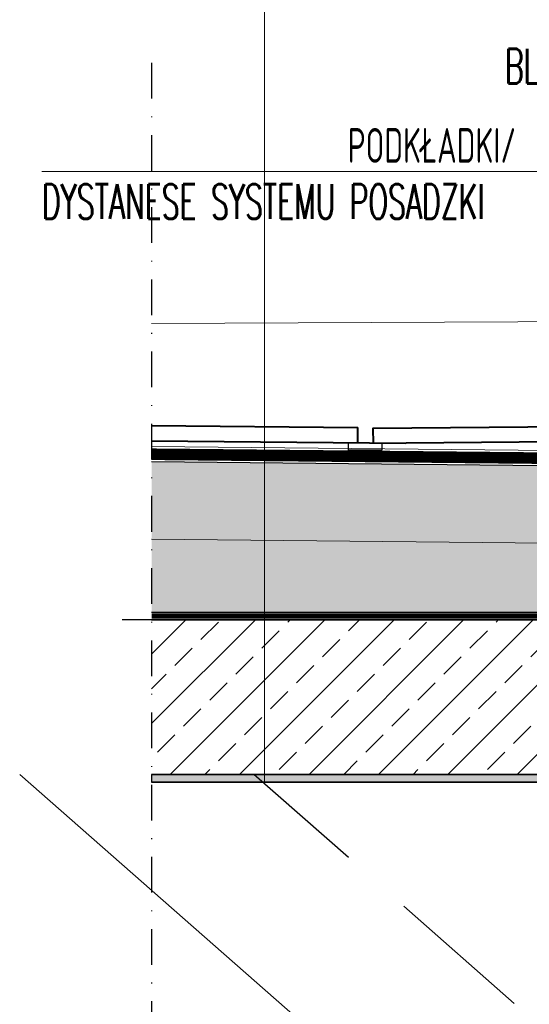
# Model space of a CAD drawing. Header units: millimetres. Extents: x -1427 to 15787, y -1578 to 5789.
# Tile 132 of 146: x 4750 to 4815, y 3644 to 3771. Entities that reach past the tile are written whole.
import ezdxf

# ---------------------------------------------------------------- set-up
doc = ezdxf.new("R2010")
doc.units = ezdxf.units.MM
doc.linetypes.add('AI-Linetype-31', pattern=[9.250063, 4.623268, -2.311634, 0.003528, -2.311634])
doc.linetypes.add('CACHE', pattern=[9.525, 6.35, -3.175])
for name, color, linetype, lineweight in [('!! 0_ Opis', 8, 'Continuous', 13), ('!! 1_ PROJ WARSTWY', 252, 'Continuous', 9), ('!! 1_hatch projektowane ściany', 4, 'Continuous', 5), ('!! 1_PROJ Sciany', 2, 'Continuous', 40), ('!! 1_PROJ widok', 5, 'Continuous', 9), ('!! 1_PROJ ŻELBET', 1, 'Continuous', 35), ('!! 2 _linia hydroizol', 32, 'Continuous', 9), ('3_hatch_zelbet', 141, 'Continuous', 0), ('Ściana', 37, 'Continuous', 18)]:
    doc.layers.add(name, color=color, linetype=linetype, lineweight=lineweight)
doc.layers.add('!! 1_PROJ przerywana', color=3, linetype='CACHE')
doc.styles.add('TXT', font='simplex.shx')

msp = doc.modelspace()

# ---------------------------------------------------------------- hatches: boundary and pattern name
at = {"layer": '!! 1_hatch projektowane ściany'}
h = msp.add_hatch(dxfattribs=at)
h.set_pattern_fill('ANSI33', color=256, angle=180)
h.paths.add_polyline_path([(4766.61553, 3693.43272), (4766.61553, 3673.43272), (4899.34724, 3673.43272), (4899.34724, 3648.43272), (4924.30741, 3648.43272), (4924.34724, 3693.43272)])
at = {"layer": '3_hatch_zelbet', "lineweight": 13}
h = msp.add_hatch(dxfattribs=at)
h.set_pattern_fill('AR-SAND', color=9, scale=0.01, angle=90)
h.paths.add_polyline_path([(4898.34724, 3646.42438), (4899.34724, 3646.42438), (4899.34724, 3673.43272), (4766.61553, 3673.43272), (4766.61553, 3672.43272), (4898.34724, 3672.43272)])
at = {"layer": 'Ściana', "lineweight": 5}
h = msp.add_hatch(dxfattribs=at)
h.set_pattern_fill('HONEY', color=256, scale=0.3, angle=270, style=0)
h.paths.add_polyline_path([(4766.61553, 3713.88457), (4766.61553, 3694.43272), (4898.33454, 3694.43272), (4898.33454, 3712.56738)])

# ---------------------------------------------------------------- linework, layer by layer
at = {"layer": '!! 0_ Opis'}
for points in [[(4781.23409, 3805.03617), (4781.23409, 3672.43272)], [(4858.92953, 3714.96153), (4817.71931, 3751.50826), (4752.42142, 3751.50826)]]:
    msp.add_lwpolyline(points, dxfattribs=at)
at = {"layer": '!! 1_ PROJ WARSTWY'}
for points in [[(4899.29023, 3732.42329), (4766.61553, 3731.8096)], [(4887.30741, 3714.67775), (4766.61553, 3715.88467)], [(4899.31922, 3712.55753), (4766.61553, 3713.88457)], [(4899.22096, 3702.55801), (4766.61553, 3703.88407)], [(4898.34657, 3694.43272), (4766.61553, 3694.43272)]]:
    msp.add_lwpolyline(points, dxfattribs=at)
at = {"layer": '!! 1_hatch projektowane ściany'}
msp.add_lwpolyline([(4766.61553, 3673.43272), (4899.34724, 3673.43272), (4899.34724, 3648.43272), (4924.30741, 3648.43272), (4924.34724, 3693.43272), (4766.61553, 3693.43272)], dxfattribs=at)
at = {"layer": '!! 1_PROJ przerywana', "ltscale": 3}
msp.add_lwpolyline([(4899.34724, 3568.26019), (4779.833, 3673.43272)], dxfattribs=at)
at = {"layer": '!! 1_PROJ Sciany'}
for points in [[(4766.61553, 3718.59999), (4793.29259, 3718.36718)], [(4793.31099, 3716.25832), (4793.29259, 3718.36718)], [(4795.31091, 3716.27578), (4795.29346, 3718.2757), (4825.29232, 3718.5375)], [(4766.61553, 3716.59991), (4799.51689, 3716.31279)], [(4887.30741, 3717.07862), (4799.55179, 3716.31279)]]:
    msp.add_lwpolyline(points, dxfattribs=at)
at = {"layer": '!! 1_PROJ widok'}
msp.add_lwpolyline([(4749.55877, 3673.43272), (4899.34724, 3541.61887)], dxfattribs=at)
at = {"layer": '!! 1_PROJ ŻELBET'}
for points in [[(4766.61553, 3693.43272), (4924.34724, 3693.43272)], [(4766.61553, 3673.43272), (4899.34724, 3673.43272)]]:
    msp.add_lwpolyline(points, dxfattribs=at)
at = {"layer": '!! 2 _linia hydroizol', "linetype": 'CACHE'}
for points, const_width in [([(4887.30741, 3713.6777), (4766.61553, 3714.88462)], 1.5), ([(4899.34707, 3693.93272), (4766.61553, 3693.93272)], 0.7)]:
    msp.add_lwpolyline(points, dxfattribs=dict(at, const_width=const_width))
at = {"linetype": 'AI-Linetype-31'}
msp.add_lwpolyline([(4766.61553, 3765.56004), (4766.61553, 3611.66212)], dxfattribs=at)
for points in [[(4792.0744, 3716.35889), (4796.39371, 3716.35889), (4796.39194, 3715.43272), (4792.07263, 3715.43272)], [(4898.34724, 3646.42438), (4899.34724, 3646.42438), (4899.34724, 3673.43272), (4766.61553, 3673.43272), (4766.61553, 3672.43272), (4898.34724, 3672.43272)]]:
    msp.add_lwpolyline(points, close=True)
for points in [[(4766.61553, 3694.43272), (4898.33454, 3694.43272), (4898.33454, 3712.56738), (4766.61553, 3713.88457)], [(4899.34724, 3693.43272), (4762.79904, 3693.43272)], [(4899.34724, 3648.43272), (4899.34724, 3673.43272), (4766.61553, 3673.43272)], [(4898.34724, 3646.42438), (4898.34724, 3672.43272), (4766.61553, 3672.43272)]]:
    msp.add_lwpolyline(points)

# ---------------------------------------------------------------- texts
at = {"layer": '!! 0_ Opis', "style": 'TXT', "width": 0.6}
for s, p in [('BLACHA MONTAŻOWA ', (4812.33406, 3762.88076)), ('PODKŁADKI/ ', (4791.99376, 3752.62115)), ('DYSTANESE SYSTEMU POSADZKI', (4752.43274, 3745.34616))]:
    msp.add_text(s, height=4.5, dxfattribs=at).set_placement(p)

doc.saveas('drawing.dxf')
